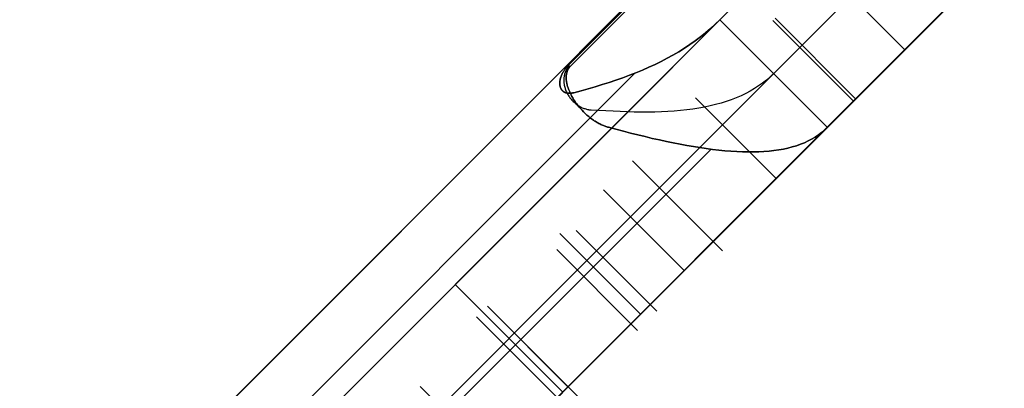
# Model space of a CAD drawing. Header units: millimetres. Extents: x -1030 to 192, y -442 to 180.
# Tile 86 of 256: x -981.47 to -968.52, y 124.27 to 129.11. Entities that reach past the tile are written whole.
import ezdxf

# ---------------------------------------------------------------- set-up
doc = ezdxf.new("R2010")
doc.units = ezdxf.units.MM
doc.header["$MEASUREMENT"] = 0
doc.layers.add('OVIDIO 120x60x72h', color=7, linetype='Continuous')

msp = doc.modelspace()

# ---------------------------------------------------------------- linework, layer by layer
at = {"layer": 'OVIDIO 120x60x72h', "extrusion": (0.202852, -0.108979, 0.973126)}
for points in [[(-327.083, 1110.9), (-327.083, 950.244)], [(-327.083, 950.244), (-327.083, 1110.9)], [(-327.379, 1110.9), (-327.379, 950.244)], [(-327.674, 950.244), (-327.674, 1110.9)], [(-327.674, 1110.9), (-327.674, 950.244)]]:
    msp.add_lwpolyline(points, dxfattribs=at)
at = {"layer": 'OVIDIO 120x60x72h', "extrusion": (0.235702, -0.235702, 0.942809)}
for points in [[(-599.225, 1033.555), (-599.225, 924.477)], [(-600.174, 924.477), (-600.174, 1033.555)], [(-603.02, 924.477), (-603.02, 1033.555)], [(-602.071, 1033.555), (-602.071, 924.477)], [(-581.417, 999.738), (-581.417, 894.33)], [(-576.631, 991.509), (-576.631, 886.968)]]:
    msp.add_lwpolyline(points, dxfattribs=at)
at = {"layer": 'OVIDIO 120x60x72h', "extrusion": (0.108979, -0.202852, 0.973126)}
for points in [[(-824.13, 613), (-824.13, 773.656)], [(-824.13, 773.656), (-824.13, 613)], [(-823.834, 773.656), (-823.834, 613)], [(-823.539, 773.656), (-823.539, 613)], [(-823.539, 613), (-823.539, 773.656)]]:
    msp.add_lwpolyline(points, dxfattribs=at)
at = {"layer": 'OVIDIO 120x60x72h', "extrusion": (0.881274, 0.265352, 0.39108)}
msp.add_lwpolyline([(389.984, 984.363), (434.297, 1041.918)], dxfattribs=at)
at = {"layer": 'OVIDIO 120x60x72h', "extrusion": (0.046296, -0.021464, 0.998697)}
for points in [[(-278.087, 893.858), (-278.087, 994.369)], [(-279.574, 892.89), (-279.574, 994.194)]]:
    msp.add_lwpolyline(points, dxfattribs=at)
at = {"layer": 'OVIDIO 120x60x72h', "extrusion": (-0.015219, -0.015219, 0.999768)}
for points in [[(-958.335, 142.428), (-967.712, 133.053)], [(-957.274, 141.367), (-966.652, 131.992)]]:
    msp.add_lwpolyline(points, dxfattribs=at)
at = {"layer": 'OVIDIO 120x60x72h', "extrusion": (0.021464, -0.046296, 0.998697)}
msp.add_lwpolyline([(-850.743, 480.711), (-850.743, 581.224)], dxfattribs=at)
at = {"layer": 'OVIDIO 120x60x72h'}
for points in [[(-986.038, 116.752), (-966.868, 135.922)], [(-967.081, 135.709), (-985.824, 116.965)], [(-970.018, 131.357), (-981.473, 119.902)], [(-980.766, 120.609), (-970.725, 130.65)], [(-970.725, 130.65), (-980.766, 120.609)], [(-971.245, 130.131), (-969.83, 128.716)], [(-968.604, 129.943), (-980.059, 118.488)], [(-970.018, 129.943), (-980.059, 119.902)], [(-969.311, 129.236), (-979.352, 119.195)], [(-979.352, 119.195), (-969.311, 129.236)], [(-971.538, 129.13), (-970.478, 128.069)], [(-979.227, 122.149), (-972.264, 129.111)], [(-972.264, 129.111), (-979.227, 122.149)], [(-972.264, 129.111), (-970.85, 127.697)], [(-970.85, 127.697), (-972.264, 129.111)], [(-970.85, 127.697), (-972.264, 129.111)], [(-971.566, 129.102), (-970.506, 128.041)], [(-978.525, 123.265), (-973.38, 128.409)], [(-971.523, 127.024), (-972.584, 128.085)], [(-972.584, 128.085), (-971.523, 127.024)], [(-977.813, 120.734), (-970.85, 127.697)], [(-970.85, 127.697), (-974.331, 124.216), (-977.813, 120.734)], [(-977.525, 122.265), (-972.38, 127.409)], [(-973.412, 127.256), (-972.351, 126.195)], [(-973.412, 127.256), (-972.351, 126.195)], [(-972.351, 126.195), (-973.412, 127.256)], [(-973.792, 126.876), (-972.731, 125.816)], [(-972.731, 125.816), (-973.792, 126.876)], [(-974.367, 126.302), (-973.306, 125.241)], [(-975.746, 125.63), (-974.331, 124.216)], [(-975.321, 125.347), (-974.261, 124.286)], [(-974.261, 124.286), (-975.321, 125.347)], [(-975.321, 125.347), (-974.261, 124.286)], [(-975.463, 125.206), (-974.402, 124.145)], [(-975.463, 125.206), (-974.402, 124.145)], [(-974.402, 124.145), (-975.463, 125.206)]]:
    msp.add_lwpolyline(points, dxfattribs=at)
at = {"layer": 'OVIDIO 120x60x72h', "extrusion": (0.999884, -0.000231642, 0.015217)}
for points in [[(134.488, 50.274), (127.031, 540.107)], [(133.428, 50.258), (125.97, 540.09)]]:
    msp.add_lwpolyline(points, dxfattribs=at)
at = {"layer": 'OVIDIO 120x60x72h', "extrusion": (-0.324768, -0.324768, 0.888285)}
for points in [[(-778.29, -205.267), (-778.29, -212.353)], [(-778.29, -212.353), (-778.29, -205.267)], [(-777.54, -212.353), (-777.54, -205.267)], [(-776.79, -212.353), (-776.79, -205.267)], [(-776.79, -205.267), (-776.79, -212.353)]]:
    msp.add_lwpolyline(points, dxfattribs=at)
at = {"layer": 'OVIDIO 120x60x72h', "extrusion": (0.866025, -0.288675, 0.408248)}
for points in [[(-182.392, 447.465), (-184.972, 450.624)], [(-184.972, 450.624), (-182.392, 447.465)], [(-185.866, 449.894), (-183.286, 446.735)], [(-183.286, 446.735), (-185.866, 449.894)]]:
    msp.add_lwpolyline(points, dxfattribs=at)
at = {"layer": 'OVIDIO 120x60x72h', "extrusion": (-0.288675, 0.866025, 0.408248)}
for points in [[(881.095, -117.758), (878.516, -120.918)], [(882.17, -116.098), (879.525, -119.337)], [(879.525, -119.337), (882.17, -116.098)], [(879.19, -119.063), (881.835, -115.824)], [(878.854, -118.789), (881.499, -115.55)], [(881.499, -115.55), (878.854, -118.789)]]:
    msp.add_lwpolyline(points, dxfattribs=at)
at = {"layer": 'OVIDIO 120x60x72h', "extrusion": (-0.216287, 0.216287, 0.952072)}
msp.add_lwpolyline([(596.708, -720.183), (596.708, -722.183)], dxfattribs=at)
at = {"layer": 'OVIDIO 120x60x72h', "extrusion": (0.999949, 0.000101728, -0.010085)}
msp.add_lwpolyline([(128.598, 56.049), (128.618, 54.049)], dxfattribs=at)
at = {"layer": 'OVIDIO 120x60x72h', "extrusion": (0.000101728, 0.999949, 0.010085)}
msp.add_lwpolyline([(974.264, 62.58), (974.243, 64.58)], dxfattribs=at)
at = {"layer": 'OVIDIO 120x60x72h', "extrusion": (0.403684, 0.818325, 0.409126)}
msp.add_lwpolyline([(928.026, 188.16), (929.566, 186.883)], dxfattribs=at)
at = {"layer": 'OVIDIO 120x60x72h', "extrusion": (0.001019, 0.99949, 0.031903)}
msp.add_lwpolyline([(974.477, 59.781), (974.413, 61.78)], dxfattribs=at)
at = {"layer": 'OVIDIO 120x60x72h', "extrusion": (0.995955, 0.008107, -0.08949)}
msp.add_lwpolyline([(136.17, -23.486), (135.989, -21.494)], dxfattribs=at)
at = {"layer": 'OVIDIO 120x60x72h', "extrusion": (0.195576, 0.906982, 0.373007)}
msp.add_lwpolyline([(977.801, 90.581), (978.802, 88.85)], dxfattribs=at)
at = {"layer": 'OVIDIO 120x60x72h', "extrusion": (0.986544, 0.027096, -0.161235)}
msp.add_lwpolyline([(154.858, -93.45), (154.523, -91.478)], dxfattribs=at)
at = {"layer": 'OVIDIO 120x60x72h', "extrusion": (0.053029, 0.973837, 0.220975)}
for points in [[(979.232, 47.618), (979.71, 45.676)], [(979.276, 47.436), (979.71, 45.676)], [(979.71, 45.676), (979.232, 47.618)]]:
    msp.add_lwpolyline(points, dxfattribs=at)
at = {"layer": 'OVIDIO 120x60x72h', "extrusion": (-0.707107, 0.707107, 0)}
for points in [[(597.151, 64.707), (597.218, 64.775), (597.284, 64.846), (597.348, 64.918), (597.41, 64.992), (597.471, 65.068), (597.531, 65.146), (597.588, 65.226), (597.644, 65.307), (597.698, 65.389), (597.75, 65.473), (597.8, 65.559), (597.848, 65.645), (597.894, 65.733), (597.937, 65.823), (597.979, 65.913), (598.018, 66.004), (598.055, 66.097), (598.09, 66.19), (598.122, 66.284), (598.152, 66.379), (598.179, 66.474), (598.204, 66.57), (598.227, 66.666), (598.247, 66.762), (598.265, 66.859), (598.28, 66.956), (598.293, 67.053), (598.304, 67.15), (598.312, 67.246), (598.318, 67.343), (598.321, 67.439), (598.323, 67.535)], [(598.323, 67.535), (598.321, 67.439), (598.318, 67.343), (598.312, 67.246), (598.304, 67.15), (598.293, 67.053), (598.28, 66.956), (598.265, 66.859), (598.247, 66.762), (598.227, 66.666), (598.204, 66.57), (598.179, 66.474), (598.152, 66.379), (598.122, 66.284), (598.09, 66.19), (598.055, 66.097), (598.018, 66.004), (597.979, 65.913), (597.937, 65.823), (597.894, 65.733), (597.848, 65.645), (597.8, 65.559), (597.75, 65.473), (597.698, 65.389), (597.644, 65.307), (597.588, 65.226), (597.531, 65.146), (597.471, 65.068), (597.41, 64.992), (597.348, 64.918), (597.284, 64.846), (597.218, 64.775), (597.151, 64.707)], [(598.323, 667.331), (598.324, 667.427), (598.327, 667.524), (598.333, 667.62), (598.341, 667.717), (598.352, 667.814), (598.365, 667.911), (598.38, 668.008), (598.398, 668.104), (598.418, 668.201), (598.441, 668.297), (598.466, 668.393), (598.494, 668.488), (598.523, 668.583), (598.556, 668.677), (598.59, 668.77), (598.627, 668.862), (598.666, 668.954), (598.708, 669.044), (598.751, 669.133), (598.797, 669.221), (598.845, 669.308), (598.895, 669.394), (598.947, 669.478), (599.001, 669.56), (599.057, 669.641), (599.115, 669.721), (599.174, 669.798), (599.235, 669.874), (599.298, 669.948), (599.362, 670.021), (599.427, 670.091), (599.494, 670.16)], [(599.494, 670.16), (599.427, 670.091), (599.362, 670.021), (599.298, 669.948), (599.235, 669.874), (599.174, 669.798), (599.115, 669.721), (599.057, 669.641), (599.001, 669.56), (598.947, 669.478), (598.895, 669.394), (598.845, 669.308), (598.797, 669.221), (598.751, 669.133), (598.708, 669.044), (598.666, 668.954), (598.627, 668.862), (598.59, 668.77), (598.556, 668.677), (598.523, 668.583), (598.494, 668.488), (598.466, 668.393), (598.441, 668.297), (598.418, 668.201), (598.398, 668.104), (598.38, 668.008), (598.365, 667.911), (598.352, 667.814), (598.341, 667.717), (598.333, 667.62), (598.327, 667.524), (598.324, 667.427), (598.323, 667.331)], [(598.323, 67.535), (598.321, 67.439), (598.318, 67.343), (598.312, 67.246), (598.304, 67.15), (598.293, 67.053), (598.28, 66.956), (598.265, 66.859), (598.247, 66.762), (598.227, 66.666), (598.204, 66.57), (598.179, 66.474), (598.152, 66.379), (598.122, 66.284), (598.09, 66.19), (598.055, 66.097), (598.018, 66.004), (597.979, 65.913), (597.937, 65.823), (597.894, 65.733), (597.848, 65.645), (597.8, 65.559), (597.75, 65.473), (597.698, 65.389), (597.644, 65.307), (597.588, 65.226), (597.531, 65.146), (597.471, 65.068), (597.41, 64.992), (597.348, 64.918), (597.284, 64.846), (597.218, 64.775), (597.151, 64.707)], [(597.151, 64.707), (597.218, 64.775), (597.284, 64.846), (597.348, 64.918), (597.41, 64.992), (597.471, 65.068), (597.531, 65.146), (597.588, 65.226), (597.644, 65.307), (597.698, 65.389), (597.75, 65.473), (597.8, 65.559), (597.848, 65.645), (597.894, 65.733), (597.937, 65.823), (597.979, 65.913), (598.018, 66.004), (598.055, 66.097), (598.09, 66.19), (598.122, 66.284), (598.152, 66.379), (598.179, 66.474), (598.204, 66.57), (598.227, 66.666), (598.247, 66.762), (598.265, 66.859), (598.28, 66.956), (598.293, 67.053), (598.304, 67.15), (598.312, 67.246), (598.318, 67.343), (598.321, 67.439), (598.323, 67.535)], [(598.86, 695.865), (598.975, 695.803), (599.089, 695.737), (599.201, 695.666), (599.312, 695.592), (599.421, 695.513), (599.528, 695.429), (599.633, 695.342), (599.736, 695.251), (599.835, 695.156), (599.932, 695.057), (600.026, 694.954), (600.116, 694.848), (600.16, 694.793), (600.202, 694.738), (600.244, 694.682), (600.285, 694.626), (600.325, 694.568), (600.364, 694.51), (600.402, 694.451), (600.439, 694.391), (600.475, 694.331), (600.51, 694.27), (600.544, 694.209), (600.577, 694.147), (600.608, 694.085), (600.639, 694.022), (600.668, 693.958), (600.696, 693.894), (600.749, 693.765), (600.797, 693.635), (600.841, 693.504), (600.88, 693.372), (600.914, 693.239), (600.943, 693.106), (600.968, 692.972), (600.988, 692.839), (601.003, 692.706), (601.014, 692.574), (601.02, 692.442), (601.023, 692.312)], [(601.023, 692.312), (601.02, 692.442), (601.014, 692.574), (601.003, 692.706), (600.988, 692.839), (600.968, 692.972), (600.943, 693.106), (600.914, 693.239), (600.88, 693.372), (600.841, 693.504), (600.797, 693.635), (600.749, 693.765), (600.696, 693.894), (600.668, 693.958), (600.639, 694.022), (600.608, 694.085), (600.577, 694.147), (600.544, 694.209), (600.51, 694.27), (600.475, 694.331), (600.439, 694.391), (600.402, 694.451), (600.364, 694.51), (600.325, 694.568), (600.285, 694.626), (600.244, 694.682), (600.202, 694.738), (600.16, 694.793), (600.116, 694.848), (600.026, 694.954), (599.932, 695.057), (599.835, 695.156), (599.736, 695.251), (599.633, 695.342), (599.528, 695.429), (599.421, 695.513), (599.312, 695.592), (599.201, 695.666), (599.089, 695.737), (598.975, 695.803), (598.86, 695.865)], [(601.023, 692.312), (601.02, 692.442), (601.014, 692.574), (601.003, 692.706), (600.988, 692.839), (600.968, 692.972), (600.943, 693.106), (600.914, 693.239), (600.88, 693.372), (600.841, 693.504), (600.797, 693.635), (600.749, 693.765), (600.696, 693.894), (600.668, 693.958), (600.639, 694.022), (600.608, 694.085), (600.577, 694.147), (600.544, 694.209), (600.51, 694.27), (600.475, 694.331), (600.439, 694.391), (600.402, 694.451), (600.364, 694.51), (600.325, 694.568), (600.285, 694.626), (600.244, 694.682), (600.202, 694.738), (600.16, 694.793), (600.116, 694.848), (600.026, 694.954), (599.932, 695.057), (599.835, 695.156), (599.736, 695.251), (599.633, 695.342), (599.528, 695.429), (599.421, 695.513), (599.312, 695.592), (599.201, 695.666), (599.089, 695.737), (598.975, 695.803), (598.86, 695.865)], [(599.851, 670.516), (599.918, 670.585), (599.983, 670.655), (600.047, 670.728), (600.11, 670.802), (600.171, 670.878), (600.23, 670.955), (600.288, 671.035), (600.344, 671.116), (600.398, 671.198), (600.45, 671.282), (600.5, 671.368), (600.548, 671.455), (600.594, 671.543), (600.637, 671.632), (600.679, 671.722), (600.718, 671.814), (600.755, 671.906), (600.789, 671.999), (600.822, 672.093), (600.852, 672.188), (600.879, 672.283), (600.904, 672.379), (600.927, 672.475), (600.947, 672.572), (600.965, 672.668), (600.98, 672.765), (600.993, 672.862), (601.004, 672.959), (601.012, 673.056), (601.018, 673.152), (601.021, 673.249), (601.023, 673.345)], [(601.023, 673.345), (601.021, 673.249), (601.018, 673.152), (601.012, 673.056), (601.004, 672.959), (600.993, 672.862), (600.98, 672.765), (600.965, 672.668), (600.947, 672.572), (600.927, 672.475), (600.904, 672.379), (600.879, 672.283), (600.852, 672.188), (600.822, 672.093), (600.789, 671.999), (600.755, 671.906), (600.718, 671.814), (600.679, 671.722), (600.637, 671.632), (600.594, 671.543), (600.548, 671.455), (600.5, 671.368), (600.45, 671.282), (600.398, 671.198), (600.344, 671.116), (600.288, 671.035), (600.23, 670.955), (600.171, 670.878), (600.11, 670.802), (600.047, 670.728), (599.983, 670.655), (599.918, 670.585), (599.851, 670.516)], [(598.323, 667.332), (598.324, 667.428), (598.327, 667.524), (598.333, 667.62), (598.341, 667.717), (598.352, 667.814), (598.365, 667.911), (598.38, 668.008), (598.398, 668.105), (598.418, 668.201), (598.441, 668.297), (598.466, 668.393), (598.494, 668.488), (598.524, 668.583), (598.556, 668.677), (598.59, 668.77), (598.627, 668.863), (598.667, 668.954), (598.708, 669.044), (598.752, 669.134), (598.797, 669.222), (598.845, 669.308), (598.895, 669.394), (598.947, 669.478), (599.001, 669.56), (599.057, 669.641), (599.115, 669.721), (599.174, 669.799), (599.235, 669.875), (599.298, 669.949), (599.362, 670.021), (599.428, 670.092), (599.495, 670.16)], [(599.495, 670.16), (599.428, 670.092), (599.362, 670.021), (599.298, 669.949), (599.235, 669.875), (599.174, 669.799), (599.115, 669.721), (599.057, 669.641), (599.001, 669.56), (598.947, 669.478), (598.895, 669.394), (598.845, 669.308), (598.797, 669.222), (598.752, 669.134), (598.708, 669.044), (598.667, 668.954), (598.627, 668.863), (598.59, 668.77), (598.556, 668.677), (598.524, 668.583), (598.494, 668.488), (598.466, 668.393), (598.441, 668.297), (598.418, 668.201), (598.398, 668.105), (598.38, 668.008), (598.365, 667.911), (598.352, 667.814), (598.341, 667.717), (598.333, 667.62), (598.327, 667.524), (598.324, 667.428), (598.323, 667.332)], [(601.023, 692.312), (601.02, 692.442), (601.014, 692.574), (601.003, 692.706), (600.988, 692.839), (600.968, 692.972), (600.943, 693.106), (600.914, 693.239), (600.88, 693.372), (600.841, 693.504), (600.797, 693.635), (600.749, 693.765), (600.696, 693.894), (600.668, 693.958), (600.639, 694.022), (600.608, 694.085), (600.577, 694.147), (600.544, 694.209), (600.51, 694.27), (600.475, 694.331), (600.439, 694.391), (600.402, 694.451), (600.364, 694.51), (600.325, 694.568), (600.285, 694.626), (600.244, 694.682), (600.202, 694.738), (600.16, 694.793), (600.116, 694.848), (600.026, 694.954), (599.932, 695.057), (599.835, 695.156), (599.736, 695.251), (599.633, 695.342), (599.528, 695.429), (599.421, 695.513), (599.312, 695.592), (599.201, 695.666), (599.089, 695.737), (598.975, 695.803), (598.86, 695.865)], [(598.86, 695.865), (598.975, 695.803), (599.089, 695.737), (599.201, 695.666), (599.312, 695.592), (599.421, 695.513), (599.528, 695.429), (599.633, 695.342), (599.736, 695.251), (599.835, 695.156), (599.932, 695.057), (600.026, 694.954), (600.116, 694.848), (600.16, 694.793), (600.202, 694.738), (600.244, 694.682), (600.285, 694.626), (600.325, 694.568), (600.364, 694.51), (600.402, 694.451), (600.439, 694.391), (600.475, 694.331), (600.51, 694.27), (600.544, 694.209), (600.577, 694.147), (600.608, 694.085), (600.639, 694.022), (600.668, 693.958), (600.696, 693.894), (600.749, 693.765), (600.797, 693.635), (600.841, 693.504), (600.88, 693.372), (600.914, 693.239), (600.943, 693.106), (600.968, 692.972), (600.988, 692.839), (601.003, 692.706), (601.014, 692.574), (601.02, 692.442), (601.023, 692.312)], [(599.851, 670.516), (599.918, 670.585), (599.983, 670.655), (600.048, 670.728), (600.11, 670.802), (600.171, 670.878), (600.231, 670.956), (600.288, 671.035), (600.344, 671.116), (600.398, 671.199), (600.45, 671.283), (600.5, 671.368), (600.548, 671.455), (600.594, 671.543), (600.637, 671.632), (600.679, 671.723), (600.718, 671.814), (600.755, 671.906), (600.79, 672), (600.822, 672.094), (600.852, 672.188), (600.879, 672.284), (600.904, 672.379), (600.927, 672.475), (600.947, 672.572), (600.965, 672.669), (600.98, 672.766), (600.993, 672.863), (601.004, 672.959), (601.012, 673.056), (601.018, 673.153), (601.021, 673.249), (601.023, 673.345)], [(601.023, 673.345), (601.021, 673.249), (601.018, 673.153), (601.012, 673.056), (601.004, 672.959), (600.993, 672.863), (600.98, 672.766), (600.965, 672.669), (600.947, 672.572), (600.927, 672.475), (600.904, 672.379), (600.879, 672.284), (600.852, 672.188), (600.822, 672.094), (600.79, 672), (600.755, 671.906), (600.718, 671.814), (600.679, 671.723), (600.637, 671.632), (600.594, 671.543), (600.548, 671.455), (600.5, 671.368), (600.45, 671.283), (600.398, 671.199), (600.344, 671.116), (600.288, 671.035), (600.231, 670.956), (600.171, 670.878), (600.11, 670.802), (600.048, 670.728), (599.983, 670.655), (599.918, 670.585), (599.851, 670.516)], [(601.223, 692.312), (601.225, 692.442), (601.231, 692.574), (601.242, 692.706), (601.258, 692.839), (601.278, 692.972), (601.302, 693.106), (601.332, 693.239), (601.366, 693.372), (601.404, 693.504), (601.448, 693.635), (601.496, 693.765), (601.549, 693.894), (601.577, 693.958), (601.607, 694.022), (601.637, 694.085), (601.669, 694.147), (601.701, 694.209), (601.735, 694.27), (601.77, 694.331), (601.806, 694.391), (601.843, 694.451), (601.881, 694.51), (601.92, 694.568), (601.96, 694.626), (602.001, 694.682), (602.043, 694.738), (602.086, 694.793), (602.129, 694.848), (602.22, 694.954), (602.313, 695.057), (602.41, 695.156), (602.51, 695.251), (602.612, 695.342), (602.717, 695.429), (602.824, 695.513), (602.933, 695.592), (603.044, 695.666), (603.157, 695.737), (603.27, 695.803), (603.385, 695.865)]]:
    msp.add_lwpolyline(points, dxfattribs=at)
at = {"layer": 'OVIDIO 120x60x72h', "extrusion": (0.707107, -0.707107, 0)}
for points in [[(-598.323, 67.535), (-598.321, 67.439), (-598.318, 67.343), (-598.312, 67.246), (-598.304, 67.15), (-598.293, 67.053), (-598.28, 66.956), (-598.265, 66.859), (-598.247, 66.762), (-598.227, 66.666), (-598.204, 66.57), (-598.179, 66.474), (-598.152, 66.379), (-598.122, 66.284), (-598.09, 66.19), (-598.055, 66.097), (-598.018, 66.004), (-597.979, 65.913), (-597.937, 65.823), (-597.894, 65.733), (-597.848, 65.645), (-597.8, 65.559), (-597.75, 65.473), (-597.698, 65.389), (-597.644, 65.307), (-597.588, 65.226), (-597.531, 65.146), (-597.471, 65.068), (-597.41, 64.992), (-597.348, 64.918), (-597.284, 64.846), (-597.218, 64.775), (-597.151, 64.707)], [(-599.495, 670.16), (-599.428, 670.092), (-599.362, 670.021), (-599.298, 669.949), (-599.235, 669.875), (-599.174, 669.799), (-599.115, 669.721), (-599.057, 669.641), (-599.001, 669.56), (-598.947, 669.478), (-598.895, 669.394), (-598.845, 669.308), (-598.797, 669.222), (-598.752, 669.134), (-598.708, 669.044), (-598.666, 668.954), (-598.627, 668.862), (-598.59, 668.77), (-598.556, 668.677), (-598.523, 668.583), (-598.494, 668.488), (-598.466, 668.393), (-598.441, 668.297), (-598.418, 668.201), (-598.398, 668.104), (-598.38, 668.008), (-598.365, 667.911), (-598.352, 667.814), (-598.341, 667.717), (-598.333, 667.62), (-598.327, 667.524), (-598.324, 667.427), (-598.323, 667.331)], [(-601.023, 673.345), (-601.021, 673.249), (-601.018, 673.153), (-601.012, 673.056), (-601.004, 672.959), (-600.993, 672.863), (-600.98, 672.766), (-600.965, 672.669), (-600.947, 672.572), (-600.927, 672.475), (-600.904, 672.379), (-600.879, 672.284), (-600.852, 672.188), (-600.822, 672.094), (-600.79, 672), (-600.755, 671.906), (-600.718, 671.814), (-600.679, 671.723), (-600.637, 671.632), (-600.594, 671.543), (-600.548, 671.455), (-600.5, 671.368), (-600.45, 671.283), (-600.398, 671.199), (-600.344, 671.116), (-600.288, 671.035), (-600.231, 670.956), (-600.171, 670.878), (-600.11, 670.802), (-600.048, 670.728), (-599.983, 670.655), (-599.918, 670.585), (-599.851, 670.516)], [(-603.385, 695.865), (-603.27, 695.803), (-603.157, 695.737), (-603.044, 695.666), (-602.933, 695.592), (-602.824, 695.513), (-602.717, 695.429), (-602.612, 695.342), (-602.51, 695.251), (-602.41, 695.156), (-602.313, 695.057), (-602.22, 694.954), (-602.129, 694.848), (-602.086, 694.793), (-602.043, 694.738), (-602.001, 694.682), (-601.96, 694.626), (-601.92, 694.568), (-601.881, 694.51), (-601.843, 694.451), (-601.806, 694.391), (-601.77, 694.331), (-601.735, 694.27), (-601.701, 694.209), (-601.669, 694.147), (-601.637, 694.085), (-601.607, 694.022), (-601.577, 693.958), (-601.549, 693.894), (-601.496, 693.765), (-601.448, 693.635), (-601.404, 693.504), (-601.366, 693.372), (-601.332, 693.239), (-601.302, 693.106), (-601.278, 692.972), (-601.258, 692.839), (-601.242, 692.706), (-601.231, 692.574), (-601.225, 692.442), (-601.223, 692.312)], [(-601.223, 692.312), (-601.225, 692.442), (-601.231, 692.574), (-601.242, 692.706), (-601.258, 692.839), (-601.278, 692.972), (-601.302, 693.106), (-601.332, 693.239), (-601.366, 693.372), (-601.404, 693.504), (-601.448, 693.635), (-601.496, 693.765), (-601.549, 693.894), (-601.577, 693.958), (-601.607, 694.022), (-601.637, 694.085), (-601.669, 694.147), (-601.701, 694.209), (-601.735, 694.27), (-601.77, 694.331), (-601.806, 694.391), (-601.843, 694.451), (-601.881, 694.51), (-601.92, 694.568), (-601.96, 694.626), (-602.001, 694.682), (-602.043, 694.738), (-602.086, 694.793), (-602.129, 694.848), (-602.22, 694.954), (-602.313, 695.057), (-602.41, 695.156), (-602.51, 695.251), (-602.612, 695.342), (-602.717, 695.429), (-602.824, 695.513), (-602.933, 695.592), (-603.044, 695.666), (-603.157, 695.737), (-603.27, 695.803), (-603.385, 695.865)], [(-601.223, 673.345), (-601.224, 673.249), (-601.227, 673.152), (-601.233, 673.056), (-601.241, 672.959), (-601.252, 672.862), (-601.265, 672.765), (-601.28, 672.668), (-601.298, 672.572), (-601.318, 672.475), (-601.341, 672.379), (-601.366, 672.283), (-601.394, 672.188), (-601.424, 672.093), (-601.456, 671.999), (-601.49, 671.906), (-601.527, 671.814), (-601.567, 671.722), (-601.608, 671.632), (-601.652, 671.543), (-601.697, 671.455), (-601.745, 671.368), (-601.795, 671.282), (-601.847, 671.198), (-601.901, 671.116), (-601.957, 671.035), (-602.015, 670.955), (-602.074, 670.878), (-602.135, 670.802), (-602.198, 670.728), (-602.262, 670.655), (-602.328, 670.585), (-602.395, 670.516)], [(-602.395, 670.516), (-602.328, 670.585), (-602.262, 670.655), (-602.198, 670.728), (-602.135, 670.802), (-602.074, 670.878), (-602.015, 670.955), (-601.957, 671.035), (-601.901, 671.116), (-601.847, 671.198), (-601.795, 671.282), (-601.745, 671.368), (-601.697, 671.455), (-601.652, 671.543), (-601.608, 671.632), (-601.567, 671.722), (-601.527, 671.814), (-601.49, 671.906), (-601.456, 671.999), (-601.424, 672.093), (-601.394, 672.188), (-601.366, 672.283), (-601.341, 672.379), (-601.318, 672.475), (-601.298, 672.572), (-601.28, 672.668), (-601.265, 672.765), (-601.252, 672.862), (-601.241, 672.959), (-601.233, 673.056), (-601.227, 673.152), (-601.224, 673.249), (-601.223, 673.345)], [(-601.223, 673.345), (-601.224, 673.249), (-601.227, 673.152), (-601.233, 673.056), (-601.241, 672.959), (-601.252, 672.862), (-601.265, 672.765), (-601.28, 672.669), (-601.298, 672.572), (-601.318, 672.475), (-601.341, 672.379), (-601.366, 672.283), (-601.394, 672.188), (-601.423, 672.094), (-601.456, 672), (-601.49, 671.906), (-601.527, 671.814), (-601.566, 671.723), (-601.608, 671.632), (-601.651, 671.543), (-601.697, 671.455), (-601.745, 671.368), (-601.795, 671.283), (-601.847, 671.199), (-601.901, 671.116), (-601.957, 671.035), (-602.014, 670.956), (-602.074, 670.878), (-602.135, 670.802), (-602.197, 670.728), (-602.262, 670.656), (-602.327, 670.585), (-602.394, 670.516)]]:
    msp.add_lwpolyline(points, dxfattribs=at)
at = {"layer": 'OVIDIO 120x60x72h', "extrusion": (1, 0, 0)}
for points in [[(127.256, 67.535), (127.256, 667.331)], [(127.256, 667.331), (127.256, 67.535)], [(126.726, 67.535), (126.726, 667.331)], [(126.195, 67.535), (126.195, 667.332)], [(126.195, 667.332), (126.195, 67.535)], [(125.63, 35.578), (125.63, 62.878)], [(124.817, 673.345), (124.817, 692.312)], [(124.675, 673.345), (124.675, 692.312)], [(124.286, 673.345), (124.286, 692.312)], [(124.286, 692.312), (124.286, 673.345)]]:
    msp.add_lwpolyline(points, dxfattribs=at)
at = {"layer": 'OVIDIO 120x60x72h', "extrusion": (-0.000182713, 0.000182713, 1)}
for points in [[(-972.229, 126.074), (-973.29, 127.134)], [(-973.29, 127.134), (-972.229, 126.074)]]:
    msp.add_lwpolyline(points, dxfattribs=at)
at = {"layer": 'OVIDIO 120x60x72h', "extrusion": (-0.666667, 0.666667, 0.333333)}
for points in [[(599.225, 432.959), (599.338, 432.923), (599.452, 432.888), (599.567, 432.856), (599.683, 432.826), (599.8, 432.799), (599.918, 432.773), (600.036, 432.75), (600.155, 432.73), (600.275, 432.711), (600.395, 432.695), (600.516, 432.682), (600.637, 432.671), (600.758, 432.662), (600.879, 432.656), (601.001, 432.652), (601.123, 432.651), (601.244, 432.652), (601.366, 432.656), (601.487, 432.662), (601.609, 432.671), (601.73, 432.682), (601.85, 432.695), (601.97, 432.711), (602.09, 432.73), (602.209, 432.75), (602.327, 432.773), (602.445, 432.799), (602.562, 432.826), (602.678, 432.856), (602.793, 432.888), (602.907, 432.923), (603.02, 432.959)], [(600.174, 435.805), (600.23, 435.787), (600.287, 435.77), (600.345, 435.754), (600.403, 435.739), (600.461, 435.725), (600.52, 435.712), (600.579, 435.701), (600.639, 435.69), (600.699, 435.681), (600.759, 435.673), (600.819, 435.667), (600.88, 435.661), (600.94, 435.657), (601.001, 435.654), (601.062, 435.652), (601.123, 435.651), (601.183, 435.652), (601.244, 435.654), (601.305, 435.657), (601.366, 435.661), (601.426, 435.667), (601.486, 435.673), (601.546, 435.681), (601.606, 435.69), (601.666, 435.701), (601.725, 435.712), (601.784, 435.725), (601.842, 435.739), (601.9, 435.754), (601.958, 435.77), (602.015, 435.787), (602.071, 435.805)]]:
    msp.add_lwpolyline(points, dxfattribs=at)
at = {"layer": 'OVIDIO 120x60x72h', "extrusion": (-0.288793, 0.865975, 0.408272)}
for points in [[(884.206, 436.963), (884.525, 437.353)], [(884.525, 437.353), (884.206, 436.963)], [(883.871, 437.237), (884.189, 437.627)], [(883.536, 437.511), (883.854, 437.901)], [(883.854, 437.901), (883.536, 437.511)]]:
    msp.add_lwpolyline(points, dxfattribs=at)
at = {"layer": 'OVIDIO 120x60x72h', "extrusion": (-0.000129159, 0.000129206, 1)}
for points in [[(-973.094, 125.28), (-974.154, 126.341)], [(-974.154, 126.341), (-973.094, 125.28)], [(-973.345, 125.028), (-974.406, 126.089)], [(-974.406, 126.089), (-973.345, 125.028)]]:
    msp.add_lwpolyline(points, dxfattribs=at)
at = {"layer": 'OVIDIO 120x60x72h', "extrusion": (0.707107, 0.707107, 0)}
for points in [[(778.79, 62.878), (778.79, 62.903), (778.791, 62.927), (778.793, 62.951), (778.795, 62.976), (778.797, 63), (778.801, 63.024), (778.805, 63.049), (778.809, 63.073), (778.814, 63.097), (778.82, 63.122), (778.826, 63.146), (778.833, 63.169), (778.841, 63.193), (778.849, 63.217), (778.858, 63.24), (778.867, 63.263), (778.877, 63.286), (778.887, 63.308), (778.898, 63.331), (778.91, 63.353), (778.922, 63.374), (778.934, 63.395), (778.947, 63.416), (778.96, 63.437), (778.974, 63.457), (778.989, 63.477), (779.003, 63.496), (779.019, 63.515), (779.034, 63.533), (779.05, 63.551), (779.066, 63.568), (779.083, 63.585), (779.1, 63.602), (779.117, 63.618), (779.135, 63.634), (779.154, 63.65), (779.172, 63.665), (779.192, 63.68), (779.211, 63.694), (779.231, 63.708), (779.252, 63.721), (779.273, 63.734), (779.294, 63.747), (779.316, 63.759), (779.338, 63.77), (779.36, 63.781), (779.382, 63.791), (779.405, 63.801), (779.428, 63.811), (779.452, 63.819), (779.475, 63.827), (779.499, 63.835), (779.523, 63.842), (779.547, 63.848), (779.571, 63.854), (779.595, 63.859), (779.619, 63.864), (779.644, 63.868), (779.668, 63.871), (779.693, 63.874), (779.717, 63.876), (779.741, 63.877), (779.766, 63.878), (779.79, 63.878)], [(776.79, 62.878), (776.791, 62.95), (776.793, 63.023), (776.798, 63.096), (776.804, 63.168), (776.812, 63.241), (776.822, 63.314), (776.833, 63.387), (776.847, 63.46), (776.862, 63.532), (776.879, 63.604), (776.898, 63.676), (776.919, 63.748), (776.941, 63.819), (776.965, 63.889), (776.991, 63.959), (777.019, 64.028), (777.049, 64.097), (777.08, 64.165), (777.113, 64.232), (777.147, 64.297), (777.183, 64.362), (777.22, 64.426), (777.259, 64.489), (777.3, 64.551), (777.341, 64.612), (777.385, 64.671), (777.429, 64.729), (777.475, 64.786), (777.522, 64.842), (777.57, 64.896), (777.619, 64.948), (777.669, 65), (777.72, 65.05), (777.773, 65.099), (777.827, 65.147), (777.882, 65.194), (777.939, 65.239), (777.997, 65.284), (778.057, 65.327), (778.117, 65.369), (778.179, 65.409), (778.242, 65.448), (778.306, 65.485), (778.371, 65.521), (778.437, 65.556), (778.504, 65.589), (778.571, 65.62), (778.64, 65.649), (778.709, 65.677), (778.779, 65.703), (778.85, 65.727), (778.921, 65.75), (778.992, 65.77), (779.064, 65.789), (779.136, 65.806), (779.209, 65.821), (779.281, 65.835), (779.354, 65.846), (779.427, 65.856), (779.5, 65.864), (779.573, 65.87), (779.645, 65.875), (779.718, 65.877), (779.79, 65.878)]]:
    msp.add_lwpolyline(points, dxfattribs=at)
at = {"layer": 'OVIDIO 120x60x72h', "extrusion": (0, 1, 0)}
for points in [[(975.321, 673.345), (975.321, 692.312)], [(975.321, 692.312), (975.321, 673.345)], [(975.463, 692.312), (975.463, 673.345)], [(975.463, 673.345), (975.463, 692.312)]]:
    msp.add_lwpolyline(points, dxfattribs=at)
at = {"layer": 'OVIDIO 120x60x72h', "extrusion": (-0.000182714, 0.000182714, 1)}
for points in [[(-974.138, 124.163), (-975.198, 125.224)], [(-975.198, 125.224), (-974.138, 124.163)], [(-975.34, 125.082), (-974.279, 124.022)], [(-974.279, 124.022), (-975.34, 125.082)]]:
    msp.add_lwpolyline(points, dxfattribs=at)
at = {"layer": 'OVIDIO 120x60x72h', "extrusion": (0.865975, -0.288793, -0.408272)}
for points in [[(-190.871, 217.902), (-191.19, 217.512)], [(-191.19, 217.512), (-190.871, 217.902)]]:
    msp.add_lwpolyline(points, dxfattribs=at)
at = {"layer": 'OVIDIO 120x60x72h', "extrusion": (-0.000129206, 0.000129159, 1)}
for points in [[(-975.144, 123.23), (-976.205, 124.29)], [(-976.205, 124.29), (-975.144, 123.23)]]:
    msp.add_lwpolyline(points, dxfattribs=at)
at = {"layer": 'OVIDIO 120x60x72h'}
for points in [[(-966.868, 135.922, 65.878), (-966.942, 135.829, 65.878), (-967.019, 135.737, 65.878), (-967.097, 135.647, 65.878), (-967.178, 135.558, 65.878), (-967.259, 135.471, 65.878), (-974.23, 128.499, 65.878)], [(-974.251, 128.519, 63.878), (-967.267, 135.505, 63.878), (-967.173, 135.606, 63.878), (-967.081, 135.709, 63.878)], [(-972.264, 129.111, 62.878), (-972.325, 129.052, 62.93), (-972.388, 128.995, 62.982), (-972.453, 128.94, 63.033), (-972.519, 128.886, 63.084), (-972.588, 128.835, 63.135), (-972.658, 128.785, 63.184), (-972.73, 128.737, 63.233), (-972.804, 128.691, 63.281), (-972.88, 128.647, 63.328), (-972.957, 128.604, 63.374), (-973.036, 128.563, 63.418), (-973.116, 128.524, 63.461), (-973.198, 128.486, 63.502), (-973.282, 128.45, 63.542), (-973.367, 128.415, 63.58), (-973.453, 128.381, 63.616), (-973.541, 128.349, 63.65), (-973.63, 128.317, 63.681), (-973.72, 128.288, 63.711), (-973.811, 128.259, 63.739), (-973.903, 128.231, 63.764), (-973.995, 128.204, 63.787), (-974.089, 128.177, 63.807), (-974.183, 128.152, 63.825)], [(-974.183, 128.152, 63.825), (-974.089, 128.177, 63.807), (-973.995, 128.204, 63.787), (-973.903, 128.231, 63.764), (-973.811, 128.259, 63.739), (-973.72, 128.288, 63.711), (-973.63, 128.317, 63.681), (-973.541, 128.349, 63.65), (-973.453, 128.381, 63.616), (-973.367, 128.415, 63.58), (-973.282, 128.45, 63.542), (-973.198, 128.486, 63.502), (-973.116, 128.524, 63.461), (-973.036, 128.563, 63.418), (-972.957, 128.604, 63.374), (-972.88, 128.647, 63.328), (-972.804, 128.691, 63.281), (-972.73, 128.737, 63.233), (-972.658, 128.785, 63.184), (-972.588, 128.835, 63.135), (-972.519, 128.886, 63.084), (-972.453, 128.94, 63.033), (-972.388, 128.995, 62.982), (-972.325, 129.052, 62.93), (-972.264, 129.111, 62.878)], [(-974.183, 128.152, 63.825), (-974.189, 128.15, 63.826), (-974.195, 128.149, 63.827), (-974.201, 128.148, 63.828), (-974.206, 128.147, 63.829), (-974.212, 128.146, 63.831), (-974.217, 128.145, 63.832), (-974.223, 128.145, 63.833), (-974.228, 128.144, 63.834), (-974.233, 128.144, 63.835), (-974.239, 128.144, 63.836), (-974.244, 128.144, 63.837), (-974.249, 128.144, 63.838), (-974.254, 128.144, 63.839), (-974.258, 128.144, 63.84), (-974.263, 128.145, 63.841), (-974.268, 128.146, 63.842), (-974.272, 128.146, 63.843), (-974.277, 128.147, 63.844), (-974.281, 128.148, 63.845), (-974.285, 128.15, 63.846), (-974.289, 128.151, 63.847), (-974.293, 128.152, 63.848), (-974.297, 128.154, 63.849), (-974.301, 128.155, 63.85), (-974.305, 128.157, 63.851), (-974.308, 128.159, 63.852), (-974.31, 128.16, 63.852), (-974.312, 128.161, 63.853), (-974.313, 128.162, 63.853), (-974.315, 128.163, 63.854), (-974.317, 128.164, 63.854), (-974.318, 128.165, 63.855), (-974.32, 128.166, 63.855), (-974.322, 128.167, 63.855), (-974.323, 128.169, 63.856), (-974.325, 128.17, 63.856), (-974.326, 128.171, 63.857), (-974.328, 128.172, 63.857), (-974.329, 128.174, 63.858), (-974.331, 128.175, 63.858), (-974.332, 128.176, 63.858), (-974.333, 128.178, 63.859), (-974.335, 128.179, 63.859), (-974.336, 128.18, 63.859), (-974.337, 128.182, 63.86), (-974.339, 128.183, 63.86), (-974.34, 128.185, 63.861), (-974.341, 128.186, 63.861), (-974.343, 128.188, 63.861), (-974.344, 128.189, 63.862), (-974.345, 128.191, 63.862), (-974.346, 128.193, 63.862), (-974.348, 128.196, 63.863), (-974.35, 128.199, 63.864), (-974.353, 128.203, 63.865), (-974.354, 128.207, 63.865), (-974.356, 128.21, 63.866), (-974.358, 128.214, 63.866), (-974.36, 128.218, 63.867), (-974.361, 128.222, 63.868), (-974.363, 128.227, 63.868), (-974.364, 128.231, 63.869), (-974.365, 128.236, 63.869), (-974.366, 128.24, 63.87), (-974.367, 128.245, 63.87), (-974.368, 128.25, 63.871), (-974.368, 128.255, 63.871), (-974.369, 128.26, 63.872), (-974.369, 128.265, 63.872), (-974.37, 128.27, 63.873), (-974.37, 128.275, 63.873), (-974.37, 128.281, 63.873), (-974.369, 128.286, 63.874), (-974.369, 128.292, 63.874), (-974.368, 128.297, 63.874), (-974.368, 128.303, 63.875), (-974.367, 128.309, 63.875), (-974.366, 128.315, 63.875), (-974.365, 128.32, 63.876), (-974.364, 128.326, 63.876), (-974.362, 128.333, 63.876), (-974.361, 128.339, 63.876), (-974.359, 128.345, 63.876), (-974.357, 128.351, 63.877), (-974.355, 128.357, 63.877), (-974.353, 128.364, 63.877), (-974.35, 128.37, 63.877), (-974.348, 128.377, 63.877), (-974.345, 128.383, 63.877), (-974.342, 128.39, 63.877), (-974.339, 128.396, 63.878), (-974.336, 128.403, 63.878), (-974.332, 128.409, 63.878), (-974.329, 128.416, 63.878), (-974.325, 128.423, 63.878), (-974.321, 128.43, 63.878), (-974.317, 128.436, 63.878), (-974.312, 128.443, 63.878), (-974.308, 128.45, 63.878), (-974.303, 128.457, 63.878), (-974.298, 128.464, 63.878), (-974.293, 128.471, 63.878), (-974.287, 128.477, 63.878), (-974.282, 128.484, 63.878), (-974.276, 128.491, 63.878), (-974.27, 128.498, 63.878), (-974.264, 128.505, 63.878), (-974.257, 128.512, 63.878), (-974.251, 128.519, 63.878)], [(-974.251, 128.519, 63.878), (-974.257, 128.512, 63.878), (-974.264, 128.505, 63.878), (-974.27, 128.498, 63.878), (-974.276, 128.491, 63.878), (-974.282, 128.484, 63.878), (-974.287, 128.477, 63.878), (-974.293, 128.471, 63.878), (-974.298, 128.464, 63.878), (-974.303, 128.457, 63.878), (-974.308, 128.45, 63.878), (-974.312, 128.443, 63.878), (-974.317, 128.436, 63.878), (-974.321, 128.43, 63.878), (-974.325, 128.423, 63.878), (-974.329, 128.416, 63.878), (-974.332, 128.409, 63.878), (-974.336, 128.403, 63.878), (-974.339, 128.396, 63.878), (-974.342, 128.39, 63.877), (-974.345, 128.383, 63.877), (-974.348, 128.377, 63.877), (-974.35, 128.37, 63.877), (-974.353, 128.364, 63.877), (-974.355, 128.357, 63.877), (-974.357, 128.351, 63.877), (-974.359, 128.345, 63.876), (-974.361, 128.339, 63.876), (-974.362, 128.333, 63.876), (-974.364, 128.326, 63.876), (-974.365, 128.32, 63.876), (-974.366, 128.315, 63.875), (-974.367, 128.309, 63.875), (-974.368, 128.303, 63.875), (-974.368, 128.297, 63.874), (-974.369, 128.292, 63.874), (-974.369, 128.286, 63.874), (-974.37, 128.281, 63.873), (-974.37, 128.275, 63.873), (-974.37, 128.27, 63.873), (-974.369, 128.265, 63.872), (-974.369, 128.26, 63.872), (-974.368, 128.255, 63.871), (-974.368, 128.25, 63.871), (-974.367, 128.245, 63.87), (-974.366, 128.24, 63.87), (-974.365, 128.236, 63.869), (-974.364, 128.231, 63.869), (-974.363, 128.227, 63.868), (-974.361, 128.222, 63.868), (-974.36, 128.218, 63.867), (-974.358, 128.214, 63.866), (-974.356, 128.21, 63.866), (-974.354, 128.207, 63.865), (-974.353, 128.203, 63.865), (-974.35, 128.199, 63.864), (-974.348, 128.196, 63.863), (-974.346, 128.193, 63.862), (-974.345, 128.191, 63.862), (-974.344, 128.189, 63.862), (-974.343, 128.188, 63.861), (-974.341, 128.186, 63.861), (-974.34, 128.185, 63.861), (-974.339, 128.183, 63.86), (-974.337, 128.182, 63.86), (-974.336, 128.18, 63.859), (-974.335, 128.179, 63.859), (-974.333, 128.178, 63.859), (-974.332, 128.176, 63.858), (-974.331, 128.175, 63.858), (-974.329, 128.174, 63.858), (-974.328, 128.172, 63.857), (-974.326, 128.171, 63.857), (-974.325, 128.17, 63.856), (-974.323, 128.169, 63.856), (-974.322, 128.167, 63.855), (-974.32, 128.166, 63.855), (-974.318, 128.165, 63.855), (-974.317, 128.164, 63.854), (-974.315, 128.163, 63.854), (-974.313, 128.162, 63.853), (-974.312, 128.161, 63.853), (-974.31, 128.16, 63.852), (-974.308, 128.159, 63.852), (-974.305, 128.157, 63.851), (-974.301, 128.155, 63.85), (-974.297, 128.154, 63.849), (-974.293, 128.152, 63.848), (-974.289, 128.151, 63.847), (-974.285, 128.15, 63.846), (-974.281, 128.148, 63.845), (-974.277, 128.147, 63.844), (-974.272, 128.146, 63.843), (-974.268, 128.146, 63.842), (-974.263, 128.145, 63.841), (-974.258, 128.144, 63.84), (-974.254, 128.144, 63.839), (-974.249, 128.144, 63.838), (-974.244, 128.144, 63.837), (-974.239, 128.144, 63.836), (-974.233, 128.144, 63.835), (-974.228, 128.144, 63.834), (-974.223, 128.145, 63.833), (-974.217, 128.145, 63.832), (-974.212, 128.146, 63.831), (-974.206, 128.147, 63.829), (-974.201, 128.148, 63.828), (-974.195, 128.149, 63.827), (-974.189, 128.15, 63.826), (-974.183, 128.152, 63.825)], [(-974.24, 128.509, 64.878), (-974.244, 128.505, 64.878), (-974.248, 128.501, 64.878), (-974.252, 128.497, 64.878), (-974.255, 128.492, 64.878), (-974.259, 128.488, 64.878), (-974.262, 128.484, 64.878), (-974.265, 128.479, 64.878), (-974.269, 128.475, 64.878), (-974.272, 128.47, 64.878), (-974.275, 128.466, 64.878), (-974.278, 128.461, 64.878), (-974.281, 128.456, 64.878), (-974.283, 128.451, 64.878), (-974.286, 128.446, 64.878), (-974.288, 128.441, 64.878), (-974.291, 128.436, 64.878), (-974.293, 128.431, 64.878), (-974.295, 128.426, 64.878), (-974.297, 128.42, 64.878), (-974.299, 128.415, 64.878), (-974.301, 128.41, 64.878), (-974.303, 128.404, 64.878), (-974.305, 128.399, 64.878), (-974.306, 128.393, 64.877), (-974.308, 128.388, 64.877), (-974.309, 128.382, 64.877), (-974.31, 128.376, 64.877), (-974.311, 128.371, 64.877), (-974.312, 128.365, 64.877), (-974.313, 128.359, 64.877), (-974.314, 128.353, 64.877), (-974.315, 128.347, 64.876), (-974.315, 128.341, 64.876), (-974.316, 128.335, 64.876), (-974.316, 128.329, 64.876), (-974.316, 128.323, 64.876), (-974.316, 128.317, 64.875), (-974.316, 128.311, 64.875), (-974.316, 128.305, 64.875), (-974.316, 128.299, 64.875), (-974.315, 128.293, 64.874), (-974.315, 128.287, 64.874), (-974.314, 128.281, 64.874), (-974.314, 128.275, 64.873), (-974.313, 128.269, 64.873), (-974.312, 128.262, 64.873), (-974.31, 128.25, 64.872), (-974.307, 128.238, 64.871), (-974.304, 128.226, 64.87), (-974.3, 128.213, 64.869), (-974.297, 128.201, 64.868), (-974.292, 128.189, 64.866), (-974.288, 128.177, 64.865), (-974.282, 128.165, 64.864), (-974.277, 128.153, 64.862), (-974.271, 128.142, 64.861), (-974.265, 128.13, 64.859), (-974.258, 128.119, 64.857), (-974.251, 128.108, 64.855), (-974.243, 128.097, 64.853), (-974.236, 128.086, 64.851), (-974.227, 128.076, 64.848), (-974.219, 128.065, 64.846), (-974.21, 128.055, 64.844), (-974.201, 128.046, 64.841), (-974.192, 128.036, 64.838), (-974.182, 128.027, 64.836), (-974.173, 128.018, 64.833), (-974.162, 128.01, 64.83), (-974.152, 128.002, 64.827), (-974.142, 127.994, 64.824), (-974.131, 127.986, 64.821), (-974.12, 127.979, 64.818), (-974.109, 127.973, 64.815), (-974.098, 127.967, 64.812), (-974.086, 127.961, 64.808), (-974.075, 127.955, 64.805), (-974.063, 127.95, 64.802), (-974.051, 127.946, 64.798), (-974.04, 127.942, 64.795), (-974.028, 127.938, 64.792), (-974.016, 127.934, 64.788), (-974.004, 127.932, 64.785), (-973.992, 127.929, 64.782), (-973.986, 127.928, 64.78), (-973.98, 127.927, 64.779), (-973.974, 127.926, 64.777), (-973.968, 127.926, 64.775), (-973.962, 127.925, 64.774), (-973.956, 127.924, 64.772)], [(-974.23, 128.499, 65.878), (-974.234, 128.495, 65.878), (-974.237, 128.491, 65.878), (-974.24, 128.488, 65.878), (-974.244, 128.484, 65.878), (-974.247, 128.479, 65.878), (-974.25, 128.475, 65.878), (-974.253, 128.471, 65.878), (-974.255, 128.466, 65.878), (-974.258, 128.462, 65.878), (-974.261, 128.457, 65.878), (-974.263, 128.452, 65.878), (-974.266, 128.447, 65.878), (-974.268, 128.441, 65.878), (-974.27, 128.436, 65.878), (-974.272, 128.43, 65.878), (-974.274, 128.425, 65.878), (-974.275, 128.419, 65.878), (-974.277, 128.413, 65.877), (-974.278, 128.407, 65.877), (-974.28, 128.4, 65.877), (-974.281, 128.394, 65.877), (-974.282, 128.387, 65.877), (-974.283, 128.381, 65.877), (-974.283, 128.374, 65.877), (-974.284, 128.367, 65.877), (-974.284, 128.36, 65.877), (-974.284, 128.353, 65.876), (-974.284, 128.345, 65.876), (-974.284, 128.338, 65.876), (-974.284, 128.331, 65.876), (-974.283, 128.323, 65.876), (-974.283, 128.315, 65.875), (-974.282, 128.307, 65.875), (-974.281, 128.299, 65.875), (-974.28, 128.291, 65.874), (-974.278, 128.283, 65.874), (-974.276, 128.275, 65.874), (-974.275, 128.267, 65.873), (-974.273, 128.258, 65.873), (-974.271, 128.25, 65.872), (-974.266, 128.233, 65.871), (-974.26, 128.215, 65.87), (-974.254, 128.197, 65.869), (-974.247, 128.179, 65.867), (-974.239, 128.161, 65.866), (-974.23, 128.142, 65.864), (-974.221, 128.123, 65.862), (-974.211, 128.103, 65.859), (-974.199, 128.084, 65.857), (-974.187, 128.064, 65.854), (-974.174, 128.044, 65.851), (-974.161, 128.024, 65.848), (-974.146, 128.004, 65.844), (-974.13, 127.983, 65.84), (-974.113, 127.963, 65.836), (-974.095, 127.942, 65.831), (-974.076, 127.921, 65.825), (-974.056, 127.9, 65.82), (-974.034, 127.879, 65.814), (-974.012, 127.858, 65.807), (-973.988, 127.839, 65.8), (-973.964, 127.819, 65.793), (-973.94, 127.801, 65.785), (-973.927, 127.793, 65.781), (-973.915, 127.784, 65.778), (-973.903, 127.777, 65.774), (-973.891, 127.769, 65.77), (-973.879, 127.762, 65.766), (-973.867, 127.755, 65.762), (-973.855, 127.748, 65.759), (-973.843, 127.742, 65.755), (-973.831, 127.736, 65.751), (-973.819, 127.731, 65.747), (-973.808, 127.725, 65.744), (-973.796, 127.72, 65.74), (-973.785, 127.716, 65.736), (-973.773, 127.711, 65.733), (-973.762, 127.707, 65.729), (-973.751, 127.704, 65.726), (-973.74, 127.7, 65.723), (-973.729, 127.697, 65.719)], [(-973.729, 127.697, 65.719), (-973.74, 127.7, 65.723), (-973.751, 127.704, 65.726), (-973.762, 127.707, 65.729), (-973.773, 127.711, 65.733), (-973.785, 127.716, 65.736), (-973.796, 127.72, 65.74), (-973.808, 127.725, 65.744), (-973.819, 127.731, 65.747), (-973.831, 127.736, 65.751), (-973.843, 127.742, 65.755), (-973.855, 127.748, 65.759), (-973.867, 127.755, 65.762), (-973.879, 127.762, 65.766), (-973.891, 127.769, 65.77), (-973.903, 127.777, 65.774), (-973.915, 127.784, 65.778), (-973.927, 127.793, 65.781), (-973.94, 127.801, 65.785), (-973.964, 127.819, 65.793), (-973.988, 127.839, 65.8), (-974.012, 127.858, 65.807), (-974.034, 127.879, 65.814), (-974.056, 127.9, 65.82), (-974.076, 127.921, 65.825), (-974.095, 127.942, 65.831), (-974.113, 127.963, 65.836), (-974.13, 127.983, 65.84), (-974.146, 128.004, 65.844), (-974.161, 128.024, 65.848), (-974.174, 128.044, 65.851), (-974.187, 128.064, 65.854), (-974.199, 128.084, 65.857), (-974.211, 128.103, 65.859), (-974.221, 128.123, 65.862), (-974.23, 128.142, 65.864), (-974.239, 128.161, 65.866), (-974.247, 128.179, 65.867), (-974.254, 128.197, 65.869), (-974.26, 128.215, 65.87), (-974.266, 128.233, 65.871), (-974.271, 128.25, 65.872), (-974.273, 128.258, 65.873), (-974.275, 128.267, 65.873), (-974.276, 128.275, 65.874), (-974.278, 128.283, 65.874), (-974.28, 128.291, 65.874), (-974.281, 128.299, 65.875), (-974.282, 128.307, 65.875), (-974.283, 128.315, 65.875), (-974.283, 128.323, 65.876), (-974.284, 128.331, 65.876), (-974.284, 128.338, 65.876), (-974.284, 128.345, 65.876), (-974.284, 128.353, 65.876), (-974.284, 128.36, 65.877), (-974.284, 128.367, 65.877), (-974.283, 128.374, 65.877), (-974.283, 128.381, 65.877), (-974.282, 128.387, 65.877), (-974.281, 128.394, 65.877), (-974.28, 128.4, 65.877), (-974.278, 128.407, 65.877), (-974.277, 128.413, 65.877), (-974.275, 128.419, 65.878), (-974.274, 128.425, 65.878), (-974.272, 128.43, 65.878), (-974.27, 128.436, 65.878), (-974.268, 128.441, 65.878), (-974.266, 128.447, 65.878), (-974.263, 128.452, 65.878), (-974.261, 128.457, 65.878), (-974.258, 128.462, 65.878), (-974.255, 128.466, 65.878), (-974.253, 128.471, 65.878), (-974.25, 128.475, 65.878), (-974.247, 128.479, 65.878), (-974.244, 128.484, 65.878), (-974.24, 128.488, 65.878), (-974.237, 128.491, 65.878), (-974.234, 128.495, 65.878), (-974.23, 128.499, 65.878)], [(-971.557, 128.404, 62.878), (-971.603, 128.36, 62.956), (-971.651, 128.318, 63.034), (-971.702, 128.279, 63.111), (-971.754, 128.241, 63.188), (-971.809, 128.206, 63.264), (-971.865, 128.172, 63.34), (-971.924, 128.141, 63.416), (-971.985, 128.112, 63.49), (-972.048, 128.085, 63.564), (-972.113, 128.06, 63.636), (-972.179, 128.037, 63.707), (-972.248, 128.015, 63.778), (-972.319, 127.996, 63.846), (-972.391, 127.979, 63.914), (-972.465, 127.963, 63.979), (-972.541, 127.949, 64.043), (-972.619, 127.937, 64.106), (-972.699, 127.927, 64.166), (-972.78, 127.918, 64.224), (-972.863, 127.911, 64.281), (-972.947, 127.905, 64.335), (-973.033, 127.901, 64.387), (-973.12, 127.898, 64.437), (-973.208, 127.896, 64.485), (-973.298, 127.896, 64.53), (-973.389, 127.897, 64.572), (-973.481, 127.899, 64.612), (-973.574, 127.903, 64.65), (-973.669, 127.907, 64.684), (-973.764, 127.912, 64.717), (-973.859, 127.918, 64.746), (-973.956, 127.924, 64.772)], [(-973.729, 127.697, 65.719), (-973.631, 127.671, 65.688), (-973.533, 127.646, 65.654), (-973.437, 127.621, 65.617), (-973.341, 127.597, 65.578), (-973.246, 127.574, 65.536), (-973.152, 127.552, 65.491), (-973.059, 127.531, 65.444), (-972.967, 127.512, 65.394), (-972.877, 127.493, 65.342), (-972.787, 127.475, 65.288), (-972.699, 127.459, 65.231), (-972.612, 127.444, 65.172), (-972.526, 127.43, 65.111), (-972.442, 127.417, 65.048), (-972.359, 127.406, 64.982), (-972.277, 127.397, 64.915), (-972.197, 127.389, 64.845), (-972.119, 127.382, 64.774), (-972.042, 127.378, 64.701), (-971.967, 127.374, 64.626), (-971.893, 127.373, 64.549), (-971.821, 127.373, 64.471), (-971.751, 127.375, 64.391), (-971.683, 127.378, 64.31), (-971.616, 127.384, 64.227), (-971.552, 127.391, 64.143), (-971.489, 127.4, 64.058), (-971.428, 127.411, 63.972), (-971.369, 127.424, 63.884), (-971.312, 127.439, 63.796), (-971.256, 127.455, 63.707), (-971.203, 127.474, 63.617), (-971.152, 127.495, 63.526), (-971.103, 127.518, 63.435), (-971.056, 127.543, 63.343), (-971.01, 127.569, 63.25), (-970.967, 127.598, 63.158), (-970.926, 127.629, 63.065), (-970.887, 127.662, 62.972), (-970.85, 127.697, 62.878)], [(-970.85, 127.697, 62.878), (-970.887, 127.662, 62.972), (-970.926, 127.629, 63.065), (-970.967, 127.598, 63.158), (-971.01, 127.569, 63.25), (-971.056, 127.543, 63.343), (-971.103, 127.518, 63.435), (-971.152, 127.495, 63.526), (-971.203, 127.474, 63.617), (-971.256, 127.455, 63.707), (-971.312, 127.439, 63.796), (-971.369, 127.424, 63.884), (-971.428, 127.411, 63.972), (-971.489, 127.4, 64.058), (-971.552, 127.391, 64.143), (-971.616, 127.384, 64.227), (-971.683, 127.378, 64.31), (-971.751, 127.375, 64.391), (-971.821, 127.373, 64.471), (-971.893, 127.373, 64.549), (-971.967, 127.374, 64.626), (-972.042, 127.378, 64.701), (-972.119, 127.382, 64.774), (-972.197, 127.389, 64.845), (-972.277, 127.397, 64.915), (-972.359, 127.406, 64.982), (-972.442, 127.417, 65.048), (-972.526, 127.43, 65.111), (-972.612, 127.444, 65.172), (-972.699, 127.459, 65.231), (-972.787, 127.475, 65.288), (-972.877, 127.493, 65.342), (-972.967, 127.512, 65.394), (-973.059, 127.531, 65.444), (-973.152, 127.552, 65.491), (-973.246, 127.574, 65.536), (-973.341, 127.597, 65.578), (-973.437, 127.621, 65.617), (-973.533, 127.646, 65.654), (-973.631, 127.671, 65.688), (-973.729, 127.697, 65.719)]]:
    msp.add_polyline3d(points, dxfattribs=at)

doc.saveas('drawing.dxf')
